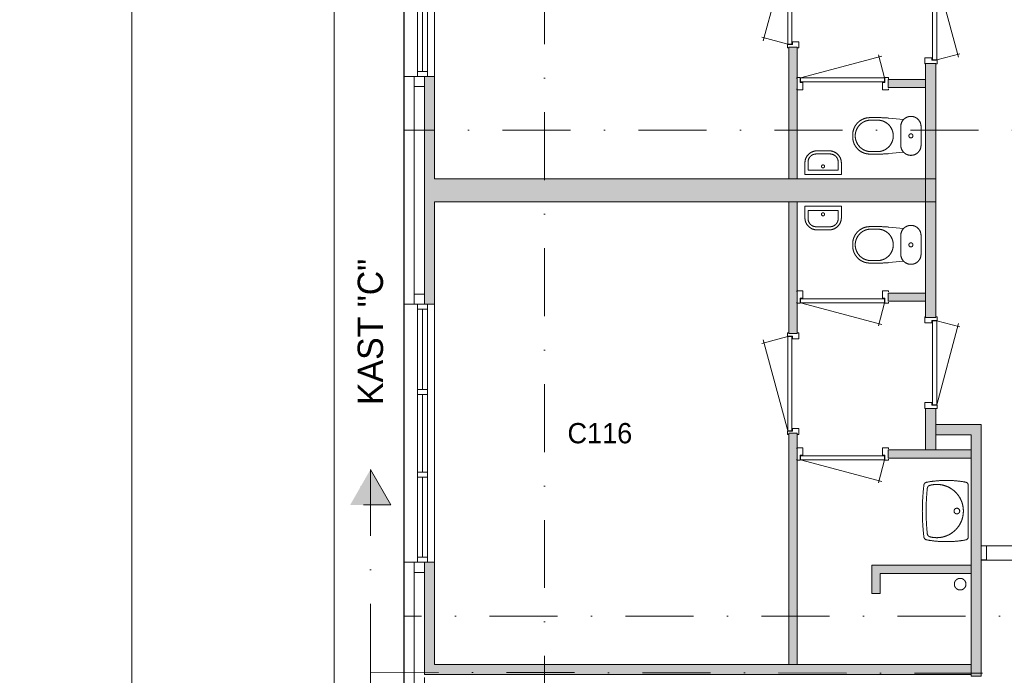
# Model space of a CAD drawing. Header units: millimetres. Extents: x 2152 to 87219, y -6247 to 53124.
# Tile 5 of 19: x 2152 to 11877, y 16347 to 22827. Entities that reach past the tile are written whole.
import ezdxf
from ezdxf.enums import TextEntityAlignment as Align
from ezdxf.xclip import XClip

# ---------------------------------------------------------------- set-up
doc = ezdxf.new("R2010")
doc.units = ezdxf.units.MM
doc.linetypes.add('DGN4', pattern=[1343.35376, 671.67688, -335.83844, 0, -335.83844])
for name, color, linetype in [('1', 7, 'Continuous'), ('16', 7, 'Continuous'), ('17', 7, 'Continuous'), ('30', 7, 'Continuous'), ('31', 7, 'Continuous'), ('32', 7, 'Continuous'), ('33', 7, 'Continuous'), ('40', 7, 'Continuous'), ('48', 7, 'Continuous'), ('52', 7, 'Continuous'), ('56', 7, 'Continuous'), ('62', 7, 'Continuous')]:
    doc.layers.add(name, color=color, linetype=linetype)
doc.styles.add('dgn001', font='dgn001.shx')
doc.styles.add('dgn003', font='dgn003.shx')

# ---------------------------------------------------------------- blocks, each defined once
blk = doc.blocks.new('A1')
at = {"layer": '1', "color": 1, "linetype": 'Continuous', "lineweight": 0}
blk.add_line((0, 59400), (0, 0), dxfattribs=at)
blk = doc.blocks.new('AnonymousCell56')
at = {"color": 1, "linetype": 'Continuous', "lineweight": 0}
blk.add_blockref('A1', (-42050, -29700), dxfattribs=at)
blk = doc.blocks.new('50E03_329_E01 - Default')
at = {"color": 1, "linetype": 'Continuous', "lineweight": 0}
blk.add_blockref('AnonymousCell56', (42050, 29700), dxfattribs=at)
blk = doc.blocks.new('830R10118')
at = {"layer": '33', "color": 1, "linetype": 'Continuous', "lineweight": 0}
for p, q in [((108, -38), (336.8700000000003, -99.31999999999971)), ((108, -868), (322.8200000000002, -66.27999999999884))]:
    blk.add_line(p, q, dxfattribs=at)
at = {"layer": '33', "color": 92, "linetype": 'Continuous', "lineweight": 13, "true_color": 0x00e100, "flags": 128}
for points in [[(100, 0), (111, 0), (111, -35), (61, -35), (61, -60), (-11, -60), (-11, 0), (0, 0)], [(100, -906), (111, -906), (111, -871), (61, -871), (61, -846), (-11, -846), (-11, -906), (0, -906)]]:
    blk.add_lwpolyline(points, dxfattribs=at)
at = {"layer": '33', "color": 2, "linetype": 'Continuous', "lineweight": 13, "true_color": 0xf0f000, "flags": 128}
blk.add_lwpolyline([(108, -868), (108, -38), (68, -38), (68, -868), (108, -868)], dxfattribs=at)
blk = doc.blocks.new('CLOS0239')
at = {"layer": '40', "color": 7, "linetype": 'Continuous', "lineweight": 0}
for p, q in [((-527.79, 155), (-435.8400000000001, 155)), ((-670, -1.069999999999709), (-670, 0.7900000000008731)), ((-220, -92.5), (-220, 92.5)), ((-527.79, -155), (-435.54, -155))]:
    blk.add_line(p, q, dxfattribs=at)
at = {"layer": '40', "color": 7, "linetype": 'Continuous', "lineweight": 0, "flags": 128}
for points in [[(-338.3000000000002, -175.6699999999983), (-191.9000000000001, -162), (-191.8999723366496, -161.9990720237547, 0.6743332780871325), (-19.99946983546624, -92.49858468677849), (-20, -92.5), (-20, 92.5), (-19.99946983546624, 92.50141531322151, 0.6743332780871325), (-191.8999723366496, 162.0019026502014), (-191.9000000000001, 162), (-338.3000000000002, 175.6700000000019), (-338.2957268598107, 175.6685144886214, 0.02328519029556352), (-431.2851220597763, 180.0014153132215), (-431.29, 180), (-525, 180), (-524.9994698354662, 180.0014153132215, 0.414213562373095), (-694.9994698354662, 10.00141531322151), (-695, 10), (-695, -10), (-694.9994698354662, -9.998584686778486, 0.414213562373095), (-524.9994698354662, -179.9985846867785), (-525, -180), (-431.29, -180), (-431.2853820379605, -179.9985846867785, 0.02328532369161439), (-338.3000000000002, -175.6699999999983)], [(-219.9994698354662, 92.50141531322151, -0.19450385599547), (-191.9003631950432, 162.0014982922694)], [(-191.9003631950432, -161.9986676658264, -0.19450385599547), (-219.9994698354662, -92.49858468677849)]]:
    blk.add_lwpolyline(points, format="xyb", dxfattribs=at)
at = {"layer": '40', "color": 7, "linetype": 'Continuous', "lineweight": 0}
blk.add_circle((-119.9994698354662, 0.001415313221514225), 20, dxfattribs=at)
for centre, start, end in [((-514.4294698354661, 0.001415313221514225), 94.92590277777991, 265.0740972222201), ((-450.009469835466, 0.001415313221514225), 274.9263499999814, 85.07364722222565)]:
    blk.add_arc(centre, 155.5746026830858, start, end, dxfattribs=at)
blk = doc.blocks.new('FT0139')
at = {"layer": '40', "color": 7, "linetype": 'Continuous', "lineweight": 0}
for p, q in [((180, -20), (-180.0000000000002, -20)), ((148.8899999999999, -64.63000000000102), (-148.8900000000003, -64.63000000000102)), ((-148.8900000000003, -64.63000000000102), (-148.8900000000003, -143.9799999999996)), ((180, -135.0900000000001), (180, -20))]:
    blk.add_line(p, q, dxfattribs=at)
at = {"layer": '40', "color": 7, "linetype": 'Continuous', "lineweight": 0, "flags": 128}
for points in [[(-180.0000000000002, -20), (-180.0000000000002, -135.0900000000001)], [(148.8899999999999, -143.9799999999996), (148.8899999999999, -64.63000000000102)], [(-68.89000000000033, -223.9799999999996), (68.88999999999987, -223.9799999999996)], [(-60, -255.0900000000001), (60, -255.0900000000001)]]:
    blk.add_lwpolyline(points, dxfattribs=at)
for points in [[(-60.00261425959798, -255.0882134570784, -0.414213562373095), (-180.002614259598, -135.0882134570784)], [(-68.89261425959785, -223.9782134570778, -0.414213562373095), (-148.8926142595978, -143.9782134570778)]]:
    blk.add_lwpolyline(points, format="xyb", dxfattribs=at)
at = {"layer": '40', "color": 7, "linetype": 'Continuous', "lineweight": 0}
blk.add_circle((-0.948890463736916, -101.1352356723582), 15.1404192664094, dxfattribs=at)
for centre, radius in [((59.99738574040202, -135.0882134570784), 120), ((68.88738574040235, -143.9782134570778), 80)]:
    blk.add_arc(centre, radius, 270, 0, dxfattribs=at)
blk = doc.blocks.new('830R10119')
at = {"layer": '33', "color": 1, "linetype": 'Continuous', "lineweight": 0}
for p, q in [((-867.9999999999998, -108), (-66.27999999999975, -322.8199999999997)), ((-38, -108), (-99.31999999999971, -336.869999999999))]:
    blk.add_line(p, q, dxfattribs=at)
at = {"layer": '33', "color": 92, "linetype": 'Continuous', "lineweight": 13, "true_color": 0x00e100, "flags": 128}
for points in [[(-905.9999999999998, -100), (-905.9999999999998, -111), (-870.9999999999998, -111), (-870.9999999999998, -61), (-845.9999999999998, -61), (-845.9999999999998, 11), (-905.9999999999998, 11), (-905.9999999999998, 0)], [(0, -100), (0, -111), (-35, -111), (-35, -61), (-60, -61), (-60, 11), (0, 11), (0, 0)]]:
    blk.add_lwpolyline(points, dxfattribs=at)
at = {"layer": '33', "color": 2, "linetype": 'Continuous', "lineweight": 13, "true_color": 0xf0f000, "flags": 128}
blk.add_lwpolyline([(-867.9999999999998, -108), (-38, -108), (-38, -68), (-867.9999999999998, -68), (-867.9999999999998, -108)], dxfattribs=at)
blk = doc.blocks.new('930L0940')
at = {"layer": '33', "color": 1, "linetype": 'Continuous', "lineweight": 0}
for p, q in [((-98, 968), (-353.4400000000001, 899.5599999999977)), ((-98, 38), (-338.7, 936.3099999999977))]:
    blk.add_line(p, q, dxfattribs=at)
at = {"layer": '33', "color": 92, "linetype": 'Continuous', "lineweight": 13, "true_color": 0x00e100, "flags": 128}
for points in [[(-90, 1006), (-101, 1006), (-101, 971), (-51, 971), (-51, 946), (11, 946), (11, 1006), (0, 1006)], [(-90, 0), (-101, 0), (-101, 35), (-51, 35), (-51, 60), (11, 60), (11, 0), (0, 0)]]:
    blk.add_lwpolyline(points, dxfattribs=at)
at = {"layer": '33', "color": 2, "linetype": 'Continuous', "lineweight": 13, "true_color": 0xf0f000, "flags": 128}
blk.add_lwpolyline([(-98, 968), (-98, 38), (-58, 38), (-58, 968), (-98, 968)], dxfattribs=at)
blk = doc.blocks.new('WT0139')
at = {"layer": '40', "color": 7, "linetype": 'Continuous', "lineweight": 0}
blk.add_line((-20, -253.1600000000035), (-20, 253.1599999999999), dxfattribs=at)
at = {"layer": '40', "color": 7, "linetype": 'Continuous', "lineweight": 0, "flags": 128}
for points in [[(-432.1344899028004, 284.4884610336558, -0.09080072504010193), (-47.27618902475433, 285.6629399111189)], [(-458.9721493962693, -255.9619703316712, -0.0599146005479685), (-458.9721618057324, 255.9651154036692)], [(-458.9721550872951, 255.9651712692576, -0.3287686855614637), (-432.1344900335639, 284.4884610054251)], [(-425.0006074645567, -225.6337771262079, -0.05277319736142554), (-425.0006074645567, 225.6370253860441)], [(-425.0006099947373, 225.6370014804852, -0.30967078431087), (-400.7990963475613, 254.0192330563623)], [(-400.7990938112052, 254.0192337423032, -1.30637000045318), (-400.7990938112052, -254.0159854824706)], [(-47.27620661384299, 285.6629430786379, -0.3639570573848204), (-20.00810902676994, 253.164553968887)], [(-432.134491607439, -284.485212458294, -0.3287686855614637), (-458.9721552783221, -255.9619214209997)], [(-47.27618902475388, -285.6596916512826, -0.09080072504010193), (-432.1344899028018, -284.4852127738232)], [(-400.7990963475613, -254.0159847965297, -0.30967078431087), (-425.0006099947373, -225.6337532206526)], [(-20.00810902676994, -253.1613057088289, -0.3639570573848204), (-47.27620661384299, -285.6596948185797)]]:
    blk.add_lwpolyline(points, format="xyb", dxfattribs=at)
at = {"layer": '40', "color": 7, "linetype": 'Continuous', "lineweight": 0}
blk.add_circle((-133.308109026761, 0.001624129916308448), 28.05539163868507, dxfattribs=at)
blk = doc.blocks.new('830R10120')
at = {"layer": '33', "color": 1, "linetype": 'Continuous', "lineweight": 0}
for p, q in [((-868, -108), (-66.2800000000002, -322.8199999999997)), ((-38, -108), (-99.32000000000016, -336.8700000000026))]:
    blk.add_line(p, q, dxfattribs=at)
at = {"layer": '33', "color": 92, "linetype": 'Continuous', "lineweight": 13, "true_color": 0x00e100, "flags": 128}
for points in [[(-906, -100), (-906, -111), (-871, -111), (-871, -61), (-846, -61), (-846, 11), (-906, 11), (-906, 0)], [(0, -100), (0, -111), (-35, -111), (-35, -61), (-60, -61), (-60, 11), (0, 11), (0, 0)]]:
    blk.add_lwpolyline(points, dxfattribs=at)
at = {"layer": '33', "color": 2, "linetype": 'Continuous', "lineweight": 13, "true_color": 0xf0f000, "flags": 128}
blk.add_lwpolyline([(-868, -108), (-38, -108), (-38, -68), (-868, -68), (-868, -108)], dxfattribs=at)
blk = doc.blocks.new('830R10121')
at = {"layer": '33', "color": 1, "linetype": 'Continuous', "lineweight": 0}
for p, q in [((108, 868), (322.8200000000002, 66.28000000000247)), ((108, 38), (336.8700000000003, 99.32000000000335))]:
    blk.add_line(p, q, dxfattribs=at)
at = {"layer": '33', "color": 92, "linetype": 'Continuous', "lineweight": 13, "true_color": 0x00e100, "flags": 128}
for points in [[(100, 906), (111, 906), (111, 871), (61, 871), (61, 846), (-11, 846), (-11, 906), (0, 906)], [(100, 0), (111, 0), (111, 35), (61, 35), (61, 60), (-11, 60), (-11, 0), (0, 0)]]:
    blk.add_lwpolyline(points, dxfattribs=at)
at = {"layer": '33', "color": 2, "linetype": 'Continuous', "lineweight": 13, "true_color": 0xf0f000, "flags": 128}
blk.add_lwpolyline([(108, 868), (108, 38), (68, 38), (68, 868), (108, 868)], dxfattribs=at)
blk = doc.blocks.new('CLOS0240')
at = {"layer": '40', "color": 7, "linetype": 'Continuous', "lineweight": 0}
for p, q in [((-527.79, 155), (-435.54, 155)), ((-670, 1.069999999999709), (-670, -0.7900000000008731)), ((-220, 92.5), (-220, -92.5)), ((-527.79, -155), (-435.8400000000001, -155))]:
    blk.add_line(p, q, dxfattribs=at)
at = {"layer": '40', "color": 7, "linetype": 'Continuous', "lineweight": 0, "flags": 128}
for points in [[(-338.3000000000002, 175.6700000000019), (-191.9000000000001, 162), (-191.8999723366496, 161.9990720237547, -0.6743332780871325), (-19.99946983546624, 92.49858468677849), (-20, 92.5), (-20, -92.5), (-19.99946983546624, -92.50141531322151, -0.6743332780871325), (-191.8999723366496, -162.0019026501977), (-191.9000000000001, -162), (-338.3000000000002, -175.6699999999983), (-338.2957268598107, -175.6685144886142, -0.02328519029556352), (-431.2851220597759, -180.0014153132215), (-431.29, -180), (-525, -180), (-524.9994698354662, -180.0014153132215, -0.414213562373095), (-694.9994698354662, -10.00141531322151), (-695, -10), (-695, 10), (-694.9994698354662, 9.998584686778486, -0.414213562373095), (-524.9994698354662, 179.9985846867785), (-525, 180), (-431.29, 180), (-431.2853820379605, 179.9985846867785, -0.02328532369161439), (-338.3000000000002, 175.6700000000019)], [(-527.7882488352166, -155.0014153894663, -0.9175214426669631), (-527.7882488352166, 154.9985847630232)], [(-436.6494809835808, 154.9984804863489, -0.9175142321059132), (-436.6494734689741, -155.0013104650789)]]:
    blk.add_lwpolyline(points, format="xyb", dxfattribs=at)
at = {"layer": '40', "color": 7, "linetype": 'Continuous', "lineweight": 0}
blk.add_circle((-119.9994698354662, -0.001415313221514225), 20, dxfattribs=at)
for centre, start, end in [((-119.9994698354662, 92.49858468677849), 135.9727166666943, 180), ((-119.9994698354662, -92.50141531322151), 180, 224.0272833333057)]:
    blk.add_arc(centre, 99.99999999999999, start, end, dxfattribs=at)
blk = doc.blocks.new('FT0140')
at = {"layer": '40', "color": 7, "linetype": 'Continuous', "lineweight": 0}
for p, q in [((-148.8900000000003, 64.62999999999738), (-148.8900000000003, 143.9799999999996)), ((180, 135.0900000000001), (180, 20)), ((180, 20), (-180.0000000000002, 20)), ((148.8899999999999, 64.62999999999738), (-148.8900000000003, 64.62999999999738))]:
    blk.add_line(p, q, dxfattribs=at)
at = {"layer": '40', "color": 7, "linetype": 'Continuous', "lineweight": 0, "flags": 128}
for points in [[(-68.89000000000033, 223.9799999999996), (68.88999999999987, 223.9799999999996)], [(-60, 255.0900000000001), (60, 255.0900000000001)], [(-180.0000000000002, 20), (-180.0000000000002, 135.0900000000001)], [(148.8899999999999, 143.9799999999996), (148.8899999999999, 64.62999999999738)]]:
    blk.add_lwpolyline(points, dxfattribs=at)
for points in [[(59.99738574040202, 255.0882134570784, -0.414213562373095), (179.997385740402, 135.0882134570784)], [(68.88738574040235, 223.9782134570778, -0.414213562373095), (148.8873857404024, 143.9782134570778)]]:
    blk.add_lwpolyline(points, format="xyb", dxfattribs=at)
at = {"layer": '40', "color": 7, "linetype": 'Continuous', "lineweight": 0}
blk.add_circle((-0.948890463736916, 101.1352356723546), 15.1404192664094, dxfattribs=at)
for centre, radius in [((-60.00261425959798, 135.0882134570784), 120), ((-68.89261425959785, 143.9782134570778), 80)]:
    blk.add_arc(centre, radius, 90, 180, dxfattribs=at)
blk = doc.blocks.new('830R10122')
at = {"layer": '33', "color": 1, "linetype": 'Continuous', "lineweight": 0}
for p, q in [((-867.9999999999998, 108), (-66.27999999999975, 322.8199999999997)), ((-38, 108), (-99.31999999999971, 336.8700000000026))]:
    blk.add_line(p, q, dxfattribs=at)
at = {"layer": '33', "color": 92, "linetype": 'Continuous', "lineweight": 13, "true_color": 0x00e100, "flags": 128}
for points in [[(-905.9999999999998, 100), (-905.9999999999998, 111), (-870.9999999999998, 111), (-870.9999999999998, 61), (-845.9999999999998, 61), (-845.9999999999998, -11), (-905.9999999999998, -11), (-905.9999999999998, 0)], [(0, 100), (0, 111), (-35, 111), (-35, 61), (-60, 61), (-60, -11), (0, -11), (0, 0)]]:
    blk.add_lwpolyline(points, dxfattribs=at)
at = {"layer": '33', "color": 2, "linetype": 'Continuous', "lineweight": 13, "true_color": 0xf0f000, "flags": 128}
blk.add_lwpolyline([(-867.9999999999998, 108), (-38, 108), (-38, 68), (-867.9999999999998, 68), (-867.9999999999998, 108)], dxfattribs=at)
blk = doc.blocks.new('930L0941')
at = {"layer": '33', "color": 1, "linetype": 'Continuous', "lineweight": 0}
for p, q in [((-98, -38), (-338.7, -936.3100000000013)), ((-98, -968), (-353.4400000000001, -899.5600000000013))]:
    blk.add_line(p, q, dxfattribs=at)
at = {"layer": '33', "color": 92, "linetype": 'Continuous', "lineweight": 13, "true_color": 0x00e100, "flags": 128}
for points in [[(-90, 0), (-101, 0), (-101, -35), (-51, -35), (-51, -60), (11, -60), (11, 0), (0, 0)], [(-90, -1006), (-101, -1006), (-101, -971), (-51, -971), (-51, -946), (11, -946), (11, -1006), (0, -1006)]]:
    blk.add_lwpolyline(points, dxfattribs=at)
at = {"layer": '33', "color": 2, "linetype": 'Continuous', "lineweight": 13, "true_color": 0xf0f000, "flags": 128}
blk.add_lwpolyline([(-98, -968), (-98, -38), (-58, -38), (-58, -968), (-98, -968)], dxfattribs=at)
blk = doc.blocks.new('50E03_329_B01 - Default')
at = {"layer": '62'}
for color, points in [(9, [(1944.76, 23114.49), (1944.76, 21814.49), (1864.76, 21814.49), (1864.76, 23114.49)]), (7, [(3214.76, 22954.49), (3214.76, 21584.49), (3314.76, 21584.49), (3314.76, 22954.49)]), (7, [(-1835.24, 22824.49), (-1835.24, 20574.49), (-1935.24, 20574.49), (-1935.24, 22824.49)]), (9, [(-1735.24, 22824.49), (-1635.24, 22824.49), (-1635.24, 21814.49), (3214.76, 21814.49), (3214.76, 21584.49), (-1635.24, 21584.49), (-1635.24, 20574.49), (-1735.24, 20574.49)]), (9, [(2844.76, 22794.49), (2844.76, 22714.49), (3214.76, 22714.49), (3214.76, 22794.49)]), (7, [(3214.76, 20444.49), (3214.76, 21814.49), (3314.76, 21814.49), (3314.76, 20444.49)]), (9, [(1944.76, 20284.49), (1944.76, 21584.49), (1864.76, 21584.49), (1864.76, 20284.49)]), (9, [(2844.76, 20604.49), (2844.76, 20684.49), (3214.76, 20684.49), (3214.76, 20604.49)]), (7, [(3214.76, 19134.49), (3214.76, 19544.49), (3314.76, 19544.49), (3314.76, 19134.49)]), (7, [(3764.76, 16899.49), (3664.76, 16899.49), (3664.76, 19284.49), (3314.76, 19284.49), (3314.76, 19384.49), (3764.76, 19384.49)]), (9, [(1944.76, 17014.49), (1944.76, 19299.49), (1864.76, 19299.49), (1864.76, 17014.49)]), (9, [(2844.76, 19054.49), (2844.76, 19134.49), (3664.76, 19134.49), (3664.76, 19054.49)]), (7, [(-1835.24, 18024.49), (-1835.24, 15774.49), (-1935.24, 15774.49), (-1935.24, 18024.49)]), (9, [(-1735.24, 18024.49), (-1635.24, 18024.49), (-1635.24, 17014.49), (3664.76, 17014.49), (3664.76, 16914.49), (-1735.24, 16914.49)]), (9, [(2764.76, 17714.49), (2684.76, 17714.49), (2684.76, 17994.49), (3664.76, 17994.49), (3664.76, 17914.49), (2764.76, 17914.49)])]:
    blk.add_hatch(color=color, dxfattribs=at).paths.add_polyline_path(points)
at = {"layer": '16', "color": 92, "linetype": 'Continuous', "lineweight": 0, "true_color": 0x00e100, "flags": 128}
for points in [[(1944.76, 21814.49), (1944.76, 23114.49), (1864.76, 23114.49), (1864.76, 21814.49), (1944.76, 21814.49)], [(3314.76, 22954.49), (3314.76, 21584.49), (3214.76, 21584.49), (3214.76, 22954.49), (3314.76, 22954.49)], [(-1635.24, 21584.49), (-1635.24, 20574.49), (-1935.24, 20574.49), (-1935.24, 22824.49), (-1635.24, 22824.49), (-1635.24, 21814.49)], [(3214.76, 22794.49), (3214.76, 22714.49), (2844.76, 22714.49), (2844.76, 22794.49), (3214.76, 22794.49)], [(-1735.24, 21714.49), (-1735.24, 20674.49), (-1835.24, 20674.49), (-1835.24, 22724.49), (-1735.24, 22724.49), (-1735.24, 21714.49)], [(3314.76, 20444.49), (3314.76, 21814.49), (3214.76, 21814.49), (3214.76, 20444.49), (3314.76, 20444.49)], [(1944.76, 21584.49), (1944.76, 20284.49), (1864.76, 20284.49), (1864.76, 21584.49), (1944.76, 21584.49)], [(3214.76, 20604.49), (3214.76, 20684.49), (2844.76, 20684.49), (2844.76, 20604.49), (3214.76, 20604.49)], [(3314.76, 19134.49), (3314.76, 19544.49), (3214.76, 19544.49), (3214.76, 19134.49), (3314.76, 19134.49)], [(3764.76, 16899.49), (3764.76, 19384.49), (3314.76, 19384.49), (3314.76, 19284.49), (3664.76, 19284.49), (3664.76, 16899.49), (3764.76, 16899.49)], [(1944.76, 19299.49), (1944.76, 17014.49), (1864.76, 17014.49), (1864.76, 19299.49), (1944.76, 19299.49)], [(3664.76, 19054.49), (3664.76, 19134.49), (2844.76, 19134.49), (2844.76, 19054.49), (3664.76, 19054.49)], [(-1635.24, 16784.49), (-1635.24, 15774.49), (-1935.24, 15774.49), (-1935.24, 18024.49), (-1635.24, 18024.49), (-1635.24, 17014.49)], [(3664.76, 17914.49), (2764.76, 17914.49), (2764.76, 17714.49), (2684.76, 17714.49), (2684.76, 17994.49), (3664.76, 17994.49), (3664.76, 17914.49)], [(-1735.24, 16884.49), (-1735.24, 15874.49), (-1835.24, 15874.49), (-1835.24, 17924.49), (-1735.24, 17924.49), (-1735.24, 16914.49)]]:
    blk.add_lwpolyline(points, dxfattribs=at)
at = {"layer": '17', "color": 92, "linetype": 'Continuous', "lineweight": 0, "true_color": 0x00e100}
for p, q in [((-1635.24, 21814.49), (3214.76, 21814.49)), ((-1635.24, 21584.49), (3214.76, 21584.49))]:
    blk.add_line(p, q, dxfattribs=at)
at = {"layer": '17', "color": 92, "linetype": 'Continuous', "lineweight": 0, "true_color": 0x00e100, "flags": 128}
blk.add_lwpolyline([(-1735.24, 16914.49), (3664.76, 16914.49), (3664.76, 17014.49), (-1635.24, 17014.49)], dxfattribs=at)
at = {"layer": '30', "color": 3, "linetype": 'Continuous', "lineweight": 0}
for p, q in [((-1635.24, 25374.49), (-1635.24, 22824.49)), ((-1735.24, 20674.49), (-1835.24, 20674.49)), ((-1635.24, 18024.49), (-1635.24, 20574.49))]:
    blk.add_line(p, q, dxfattribs=at)
at = {"layer": '31', "color": 3, "linetype": 'Continuous', "lineweight": 0}
for p, q in [((3764.76, 18186.25), (5364.76, 18186.25)), ((3764.76, 18046.25), (5364.76, 18046.25))]:
    blk.add_line(p, q, dxfattribs=at)
at = {"layer": '32', "color": 3, "linetype": 'Continuous', "lineweight": 0}
for p, q in [((-1805.24, 22874.49), (-1805.24, 25324.49)), ((-1705.24, 25324.49), (-1705.24, 22824.49)), ((-1755.24, 23666.15), (-1755.24, 22874.49)), ((-1805.24, 20524.49), (-1805.24, 18074.49)), ((-1755.24, 19732.83), (-1755.24, 20524.49)), ((-1705.24, 18074.49), (-1705.24, 20574.49)), ((-1755.24, 18916.16), (-1755.24, 19682.83)), ((-1755.24, 18074.49), (-1755.24, 18866.16)), ((-1805.24, 18074.49), (-1705.24, 18074.49))]:
    blk.add_line(p, q, dxfattribs=at)
at = {"layer": '32', "color": 3, "linetype": 'Continuous', "lineweight": 0, "flags": 128}
for points in [[(-1705.24, 22874.49), (-1705.24, 22824.49), (-1805.24, 22824.49), (-1805.24, 22874.49), (-1705.24, 22874.49)], [(-1705.24, 20524.49), (-1705.24, 20574.49), (-1805.24, 20574.49), (-1805.24, 20524.49), (-1705.24, 20524.49)], [(-1705.24, 19682.83), (-1705.24, 19732.83), (-1805.24, 19732.83), (-1805.24, 19682.83), (-1705.24, 19682.83)], [(-1705.24, 18866.16), (-1705.24, 18916.16), (-1805.24, 18916.16), (-1805.24, 18866.16), (-1705.24, 18866.16)], [(3764.76, 18186.25), (3814.76, 18186.25), (3814.76, 18047.25), (3764.76, 18047.25), (3764.76, 18186.25)], [(-1705.24, 18024.49), (-1705.24, 18074.49), (-1805.24, 18074.49), (-1805.24, 18024.49), (-1705.24, 18024.49)]]:
    blk.add_lwpolyline(points, dxfattribs=at)
at = {"layer": '40', "color": 3, "linetype": 'Continuous', "lineweight": 0}
blk.add_circle((3556.1602211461, 17807.73037813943), 57.45999999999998, dxfattribs=at)
at = {"layer": '56', "color": 3, "linetype": 'DGN4', "lineweight": 0}
for p, q in [((-550.24, 55989.76), (-550.24, 547.85)), ((52180.43, 22292.77), (-3616.95, 22292.77)), ((52180.43, 17492.77), (-3616.95, 17492.77))]:
    blk.add_line(p, q, dxfattribs=at)
at = {"layer": '62', "color": 9, "linetype": 'Continuous', "lineweight": 0, "flags": 128}
for points in [[(1944.76, 23114.49), (1944.76, 21814.49), (1864.76, 21814.49), (1864.76, 23114.49), (1944.76, 23114.49)], [(-1735.24, 22824.49), (-1635.24, 22824.49), (-1635.24, 21814.49), (3214.76, 21814.49), (3214.76, 21584.49), (-1635.24, 21584.49), (-1635.24, 20574.49), (-1735.24, 20574.49), (-1735.24, 22824.49)], [(2844.76, 22794.49), (2844.76, 22714.49), (3214.76, 22714.49), (3214.76, 22794.49), (2844.76, 22794.49)], [(1944.76, 20284.49), (1944.76, 21584.49), (1864.76, 21584.49), (1864.76, 20284.49), (1944.76, 20284.49)], [(2844.76, 20604.49), (2844.76, 20684.49), (3214.76, 20684.49), (3214.76, 20604.49), (2844.76, 20604.49)], [(1944.76, 17014.49), (1944.76, 19299.49), (1864.76, 19299.49), (1864.76, 17014.49), (1944.76, 17014.49)], [(2844.76, 19054.49), (2844.76, 19134.49), (3664.76, 19134.49), (3664.76, 19054.49), (2844.76, 19054.49)], [(-1735.24, 18024.49), (-1635.24, 18024.49), (-1635.24, 17014.49), (3664.76, 17014.49), (3664.76, 16914.49), (-1735.24, 16914.49), (-1735.24, 18024.49)], [(2764.76, 17714.49), (2684.76, 17714.49), (2684.76, 17994.49), (3664.76, 17994.49), (3664.76, 17914.49), (2764.76, 17914.49), (2764.76, 17714.49)]]:
    blk.add_lwpolyline(points, dxfattribs=at)
at = {"layer": '62', "color": 7, "linetype": 'Continuous', "lineweight": 0, "flags": 128}
for points in [[(3214.76, 22954.49), (3214.76, 21584.49), (3314.76, 21584.49), (3314.76, 22954.49), (3214.76, 22954.49)], [(-1835.24, 22824.49), (-1835.24, 20574.49), (-1935.24, 20574.49), (-1935.24, 22824.49), (-1835.24, 22824.49)], [(3214.76, 20444.49), (3214.76, 21814.49), (3314.76, 21814.49), (3314.76, 20444.49), (3214.76, 20444.49)], [(3214.76, 19134.49), (3214.76, 19544.49), (3314.76, 19544.49), (3314.76, 19134.49), (3214.76, 19134.49)], [(3764.76, 16899.49), (3664.76, 16899.49), (3664.76, 19284.49), (3314.76, 19284.49), (3314.76, 19384.49), (3764.76, 19384.49), (3764.76, 16899.49)], [(-1835.24, 18024.49), (-1835.24, 15774.49), (-1935.24, 15774.49), (-1935.24, 18024.49), (-1835.24, 18024.49)]]:
    blk.add_lwpolyline(points, dxfattribs=at)
at = {"color": 7, "linetype": 'Continuous', "lineweight": 0}
for name, p in [('930L0941', (1950.73, 24112.72)), ('830R10121', (3216.66, 22949.78)), ('830R10122', (2847.85, 22702.89)), ('CLOS0240', (3189.86, 22238)), ('FT0140', (2202.72, 21834.92)), ('FT0139', (2202.72, 21564.06)), ('CLOS0239', (3189.86, 21160.98)), ('830R10119', (2847.85, 20696.09)), ('830R10118', (3216.66, 20449.2)), ('930L0940', (1950.73, 19286.26)), ('830R10120', (2847.84, 19144.67)), ('WT0139', (3656.9, 18530.35))]:
    blk.add_blockref(name, p, dxfattribs=at)
at = {"layer": '48', "color": 7, "linetype": 'Continuous', "lineweight": 0, "style": 'dgn003'}
blk.add_text('C116', height=199.99998, dxfattribs=at).set_placement((-2.470040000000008, 19299.80999), align=Align.MIDDLE_CENTER)
blk = doc.blocks.new('EAE52')
at = {"layer": '52'}
blk.add_hatch(color=4, dxfattribs=at).paths.add_polyline_path([(0, 2000.000000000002), (200, 1650.000000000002), (-200, 1650.000000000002)])
at = {"layer": '52', "color": 4, "linetype": 'DGN4', "lineweight": 13}
blk.add_line((0, 0), (0, 2000.000000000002), dxfattribs=at)
at = {"layer": '52', "color": 4, "linetype": 'DGN4', "lineweight": 13, "flags": 128}
blk.add_lwpolyline([(0, 2000.000000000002), (200, 1650.000000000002), (-200, 1650.000000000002), (0, 2000.000000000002)], dxfattribs=at)
blk = doc.blocks.new('EAE53')
at = {"layer": '52'}
blk.add_hatch(color=4, dxfattribs=at).paths.add_polyline_path([(0, -2000), (-200, -1650), (200, -1650)])
at = {"layer": '52', "color": 4, "linetype": 'DGN4', "lineweight": 13}
blk.add_line((0, 0), (0, -2000), dxfattribs=at)
at = {"layer": '52', "color": 4, "linetype": 'DGN4', "lineweight": 13, "flags": 128}
blk.add_lwpolyline([(0, -2000), (-200, -1650), (200, -1650), (0, -2000)], dxfattribs=at)
blk = doc.blocks.new('A3')
at = {"layer": '1', "color": 1, "linetype": 'Continuous', "lineweight": 0}
blk.add_line((0, 59371.44), (0, 0), dxfattribs=at)
at = {"layer": '1', "color": 5, "linetype": 'Continuous', "lineweight": 0, "flags": 128}
blk.add_lwpolyline([(1999.05, 1999.030000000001), (81960.56999999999, 1999.030000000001), (81960.56999999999, 57372.39), (1999.05, 57372.39), (1999.05, 1999.030000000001)], dxfattribs=at)
blk = doc.blocks.new('AnonymousCell54')
at = {"color": 1, "linetype": 'Continuous', "lineweight": 0}
blk.add_blockref('A3', (-41979.8, -29685.71), dxfattribs=at)

msp = doc.modelspace()

# ---------------------------------------------------------------- linework, layer by layer
at = {"layer": '52', "color": 4, "linetype": 'DGN4', "lineweight": 13, "flags": 128}
msp.add_lwpolyline([(5616.18, 16377.66), (18749.26, 16354.9), (22290.92, 19884.3)], dxfattribs=at)

# ---------------------------------------------------------------- block references
at = {"color": 1, "linetype": 'Continuous', "lineweight": 0}
msp.add_blockref('AnonymousCell54', (45239.49, 23438.53), dxfattribs=at)
ref = msp.add_blockref('50E03_329_B01 - Default', (7884.5, -559.5900000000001))
XClip(ref).set_block_clipping_path([(-1935.239999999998, 50684.490000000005), (11186.599999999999, 50684.490000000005), (11186.599999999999, 37315.509999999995), (35980.07, 37315.509999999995), (35980.07, 18471.77), (38538.42, 18471.77), (38538.42, 4684.490000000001), (-1935.239999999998, 4684.490000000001)])
at = {"color": 4, "linetype": 'DGN4', "lineweight": 13}
for name in ['EAE52', 'EAE53']:
    msp.add_blockref(name, (5616.18, 16381.51), dxfattribs=at)
ref = msp.add_blockref('50E03_329_E01 - Default', (2151.540000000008, -3619.8))
XClip(ref).set_block_clipping_path([(0, 0), (1, 1)])

# ---------------------------------------------------------------- texts
at = {"layer": '52', "color": 1, "linetype": 'Continuous', "lineweight": 0, "style": 'dgn001'}
msp.add_text('KAST "C"', height=250.00002, rotation=90, dxfattribs=at).set_placement((5614.859990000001, 19741.12008), align=Align.MIDDLE_CENTER)

doc.saveas('drawing.dxf')
